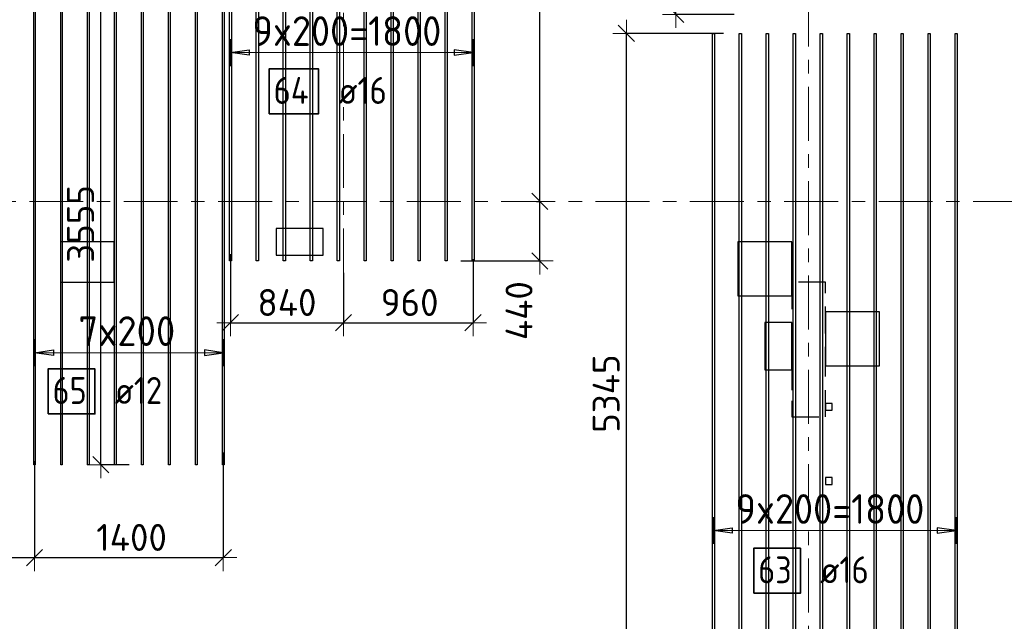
# Model space of a CAD drawing. Header units: metres. Extents: x -38 to 98, y -15 to 19.
# Tile 28 of 64: x 49.1 to 56.4, y 4.28 to 8.75. Entities that reach past the tile are written whole.
import ezdxf

# ---------------------------------------------------------------- set-up
doc = ezdxf.new("R2010")
doc.units = ezdxf.units.M
doc.header["$PDMODE"] = 65
for name, pattern in [('______11', [0.5, 0.4, -0.05, 0, -0.05]), ('______2', [0.27, 0.2, -0.07]), ('______5', [1.1, 0.8, -0.1, 0.1, -0.1])]:
    doc.linetypes.add(name, pattern=pattern)
for name, color, linetype, lineweight in [('XR$2$Осевая линия (1)', 7, '______5', 13), ('XR$3$Перекрытие (1)', 7, 'Continuous', 35), ('XR$3$Размерная линия (1)', 7, 'Continuous', 13), ('XR$5$Стена (1)', 7, 'Continuous', 35)]:
    doc.layers.add(name, color=color, linetype=linetype, lineweight=lineweight)
doc.layers.add('XR$3$Арм.стержн.Доп. Арм. верхн.зоны У', color=7, linetype='Continuous', lineweight=35, true_color=0x739641)
doc.styles.add('ISOCPEUR', font='txt')
doc.dimstyles.new('DIMSTYLE_3', dxfattribs={"dimtxt": 0.2, "dimasz": 0.2, "dimexe": 0, "dimexo": 0, "dimgap": 0.1, "dimtad": 2, "dimdec": 0, "dimlfac": 1000, "dimrnd": 5, "dimzin": 12, "dimdsep": 46, "dimtxsty": 'ISOCPEUR', "dimblk1": 'ALL_ML_STRICH', "dimblk2": 'ALL_ML_STRICH', "dimsah": 1, "dimcen": 0, "dimclrd": 7, "dimclre": 256, "dimclrt": 7, "dimadec": 0, "dimazin": 0, "dimtfac": 1, "dimtdec": 0, "dimtix": 1, "dimtmove": 2, "dimatfit": 3, "dimfxl": 0, "dimtzin": 0, "dimlwd": 0, "dimlwe": -3, "dimarcsym": 0})
doc.dimstyles.new('DIMSTYLE_7', dxfattribs={"dimtxt": 0.2, "dimasz": 0.2, "dimexe": 0, "dimexo": 0, "dimgap": 0.1, "dimtad": 2, "dimdec": 0, "dimlfac": 1000, "dimrnd": 5, "dimzin": 12, "dimdsep": 46, "dimtxsty": 'ISOCPEUR', "dimblk1": 'ALL_ML_STRICH', "dimblk2": 'ALL_ML_STRICH', "dimsah": 1, "dimcen": 0, "dimclrd": 7, "dimclre": 256, "dimclrt": 7, "dimadec": 0, "dimazin": 0, "dimtfac": 1, "dimtdec": 0, "dimtix": 1, "dimtmove": 2, "dimatfit": 3, "dimfxl": 0, "dimtvp": 1.2, "dimtzin": 0, "dimlwd": 0, "dimlwe": -3, "dimarcsym": 0})

# ---------------------------------------------------------------- blocks, each defined once
blk = doc.blocks.new('ALL_ML_STRICH')
at = {"color": 0, "linetype": 'ByBlock', "lineweight": -2}
for p, q in [((0, -0.5), (0, 0.5)), ((-1, 0), (0.5, 0)), ((-0.3, -0.3), (0.3, 0.3))]:
    blk.add_line(p, q, dxfattribs=at)
blk = doc.blocks.new('*D176')
at = {"layer": 'DEFPOINTS', "color": 7, "linetype": 'Continuous', "lineweight": 13, "transparency": 33554687}
for p in [(54.3382, 8.6469), (53.5983, 3.3), (53.9455, 3.3)]:
    blk.add_point(p, dxfattribs=at)
at = {"layer": 'XR$3$Размерная линия (1)', "color": 9, "linetype": 'Continuous', "lineweight": -2, "true_color": 0xc7c7c7, "transparency": 33554687}
for p, q in [((54.3182, 8.6469), (53.5983, 8.6469)), ((53.9255, 3.3), (53.5983, 3.3))]:
    blk.add_line(p, q, dxfattribs=at)
at = {"layer": 'XR$3$Размерная линия (1)', "color": 7, "linetype": 'Continuous', "lineweight": -2, "transparency": 33554687}
blk.add_line((53.5983, 3.3), (53.5983, 8.6469), dxfattribs=at)
at = {"layer": 'XR$3$Размерная линия (1)', "color": 7, "linetype": 'Continuous', "lineweight": 13, "transparency": 33554687, "xscale": 0.2, "yscale": 0.2, "zscale": 0.2}
for p, rotation in [((53.5983, 8.6469), 90), ((53.5983, 3.3), 270)]:
    blk.add_blockref('ALL_ML_STRICH', p, dxfattribs=dict(at, rotation=rotation))
at = {"layer": 'XR$3$Размерная линия (1)', "color": 7, "linetype": 'Continuous', "lineweight": 13, "transparency": 33554687, "insert": (53.4483, 5.9734), "char_height": 0.2, "width": 0.8, "attachment_point": 5, "rotation": 90, "style": 'ISOCPEUR'}
blk.add_mtext('\\A1;{5345}', dxfattribs=at)
blk = doc.blocks.new('*D192')
at = {"layer": 'DEFPOINTS', "color": 7, "linetype": 'Continuous', "lineweight": 13, "transparency": 33554687}
for p in [(49.9143, 9), (49.6999, 5.4457), (49.9308, 5.4457)]:
    blk.add_point(p, dxfattribs=at)
at = {"layer": 'XR$3$Размерная линия (1)', "color": 9, "linetype": 'Continuous', "lineweight": -2, "true_color": 0xc7c7c7, "transparency": 33554687}
for p, q in [((49.8943, 9), (49.6999, 9)), ((49.9108, 5.4457), (49.6999, 5.4457))]:
    blk.add_line(p, q, dxfattribs=at)
at = {"layer": 'XR$3$Размерная линия (1)', "color": 7, "linetype": 'Continuous', "lineweight": -2, "transparency": 33554687}
blk.add_line((49.6999, 5.4457), (49.6999, 9), dxfattribs=at)
at = {"layer": 'XR$3$Размерная линия (1)', "color": 7, "linetype": 'Continuous', "lineweight": 13, "transparency": 33554687, "xscale": 0.2, "yscale": 0.2, "zscale": 0.2}
for p, rotation in [((49.6999, 9), 90), ((49.6999, 5.4457), 270)]:
    blk.add_blockref('ALL_ML_STRICH', p, dxfattribs=dict(at, rotation=rotation))
at = {"layer": 'XR$3$Размерная линия (1)', "color": 7, "linetype": 'Continuous', "lineweight": 13, "transparency": 33554687, "insert": (49.5499, 7.2329), "char_height": 0.2, "width": 0.8, "attachment_point": 5, "rotation": 90, "style": 'ISOCPEUR'}
blk.add_mtext('\\A1;{3555}', dxfattribs=at)
blk = doc.blocks.new('*D194')
at = {"layer": 'DEFPOINTS', "color": 7, "linetype": 'Continuous', "lineweight": 13, "transparency": 33554687}
for p in [(52.9126, 7.4), (52.3514, 6.9582), (52.9563, 6.9582)]:
    blk.add_point(p, dxfattribs=at)
at = {"layer": 'XR$3$Размерная линия (1)', "color": 9, "linetype": 'Continuous', "lineweight": -2, "true_color": 0xc7c7c7, "transparency": 33554687}
for p, q in [((52.9326, 7.4), (52.9563, 7.4)), ((52.3714, 6.9582), (52.9563, 6.9582))]:
    blk.add_line(p, q, dxfattribs=at)
at = {"layer": 'XR$3$Размерная линия (1)', "color": 7, "linetype": 'Continuous', "lineweight": -2, "transparency": 33554687}
blk.add_line((52.9563, 6.9582), (52.9563, 7.4), dxfattribs=at)
at = {"layer": 'XR$3$Размерная линия (1)', "color": 7, "linetype": 'Continuous', "lineweight": 13, "transparency": 33554687, "xscale": 0.2, "yscale": 0.2, "zscale": 0.2}
for p, rotation in [((52.9563, 7.4), 90), ((52.9563, 6.9582), 270)]:
    blk.add_blockref('ALL_ML_STRICH', p, dxfattribs=dict(at, rotation=rotation))
at = {"layer": 'XR$3$Размерная линия (1)', "color": 7, "linetype": 'Continuous', "lineweight": 13, "transparency": 33554687, "insert": (52.8022, 6.5893), "char_height": 0.2, "width": 0.6, "attachment_point": 5, "rotation": 90, "style": 'ISOCPEUR'}
blk.add_mtext('\\A1;{440}', dxfattribs=at)
blk = doc.blocks.new('*D195')
at = {"layer": 'DEFPOINTS', "color": 7, "linetype": 'Continuous', "lineweight": 13, "transparency": 33554687}
for p in [(52.3514, 11.5982), (52.9126, 7.4), (52.9563, 7.4)]:
    blk.add_point(p, dxfattribs=at)
at = {"layer": 'XR$3$Размерная линия (1)', "color": 9, "linetype": 'Continuous', "lineweight": -2, "true_color": 0xc7c7c7, "transparency": 33554687}
for p, q in [((52.3714, 11.5982), (52.9563, 11.5982)), ((52.9326, 7.4), (52.9563, 7.4))]:
    blk.add_line(p, q, dxfattribs=at)
at = {"layer": 'XR$3$Размерная линия (1)', "color": 7, "linetype": 'Continuous', "lineweight": -2, "transparency": 33554687}
blk.add_line((52.9563, 7.4), (52.9563, 11.5982), dxfattribs=at)
at = {"layer": 'XR$3$Размерная линия (1)', "color": 7, "linetype": 'Continuous', "lineweight": 13, "transparency": 33554687, "xscale": 0.2, "yscale": 0.2, "zscale": 0.2}
for p, rotation in [((52.9563, 11.5982), 90), ((52.9563, 7.4), 270)]:
    blk.add_blockref('ALL_ML_STRICH', p, dxfattribs=dict(at, rotation=rotation))
at = {"layer": 'XR$3$Размерная линия (1)', "color": 7, "linetype": 'Continuous', "lineweight": 13, "transparency": 33554687, "insert": (52.8063, 9.4991), "char_height": 0.2, "width": 0.8, "attachment_point": 5, "rotation": 90, "style": 'ISOCPEUR'}
blk.add_mtext('\\A1;{4200}', dxfattribs=at)
blk = doc.blocks.new('*D204')
at = {"layer": 'DEFPOINTS', "color": 7, "linetype": 'Continuous', "lineweight": 13, "transparency": 33554687}
for p in [(54.4309, 12.6876), (53.9655, 8.7876), (54.4177, 8.7876)]:
    blk.add_point(p, dxfattribs=at)
at = {"layer": 'XR$3$Размерная линия (1)', "color": 9, "linetype": 'Continuous', "lineweight": -2, "true_color": 0xc7c7c7, "transparency": 33554687}
for p, q in [((54.4109, 12.6876), (53.9655, 12.6876)), ((54.3977, 8.7876), (53.9655, 8.7876))]:
    blk.add_line(p, q, dxfattribs=at)
at = {"layer": 'XR$3$Размерная линия (1)', "color": 7, "linetype": 'Continuous', "lineweight": -2, "transparency": 33554687}
blk.add_line((53.9655, 8.7876), (53.9655, 12.6876), dxfattribs=at)
at = {"layer": 'XR$3$Размерная линия (1)', "color": 7, "linetype": 'Continuous', "lineweight": 13, "transparency": 33554687, "xscale": 0.2, "yscale": 0.2, "zscale": 0.2}
for p, rotation in [((53.9655, 12.6876), 90), ((53.9655, 8.7876), 270)]:
    blk.add_blockref('ALL_ML_STRICH', p, dxfattribs=dict(at, rotation=rotation))
at = {"layer": 'XR$3$Размерная линия (1)', "color": 7, "linetype": 'Continuous', "lineweight": 13, "transparency": 33554687, "insert": (53.8155, 10.7476), "char_height": 0.2, "width": 0.8, "attachment_point": 5, "rotation": 90, "style": 'ISOCPEUR'}
blk.add_mtext('\\A1;{3900}', dxfattribs=at)
blk = doc.blocks.new('*D208')
at = {"layer": 'DEFPOINTS', "color": 7, "linetype": 'Continuous', "lineweight": 13, "transparency": 33554687}
for p in [(49.2083, 5.4912), (48.15, 5.3511), (48.15, 4.7562)]:
    blk.add_point(p, dxfattribs=at)
at = {"layer": 'XR$3$Размерная линия (1)', "color": 9, "linetype": 'Continuous', "lineweight": -2, "true_color": 0xc7c7c7, "transparency": 33554687}
for p, q in [((49.2083, 5.4712), (49.2083, 4.7562)), ((48.15, 5.3311), (48.15, 4.7562))]:
    blk.add_line(p, q, dxfattribs=at)
at = {"layer": 'XR$3$Размерная линия (1)', "color": 7, "linetype": 'Continuous', "lineweight": -2, "transparency": 33554687}
blk.add_line((48.15, 4.7562), (49.2083, 4.7562), dxfattribs=at)
at = {"layer": 'XR$3$Размерная линия (1)', "color": 7, "linetype": 'Continuous', "lineweight": 13, "transparency": 33554687, "xscale": 0.2, "yscale": 0.2, "zscale": 0.2, "rotation": 180}
blk.add_blockref('ALL_ML_STRICH', (48.15, 4.7562), dxfattribs=at)
at = {"layer": 'XR$3$Размерная линия (1)', "color": 7, "linetype": 'Continuous', "lineweight": 13, "transparency": 33554687, "xscale": 0.2, "yscale": 0.2, "zscale": 0.2}
blk.add_blockref('ALL_ML_STRICH', (49.2083, 4.7562), dxfattribs=at)
at = {"layer": 'XR$3$Размерная линия (1)', "color": 7, "linetype": 'Continuous', "lineweight": 13, "transparency": 33554687, "insert": (48.7091, 4.9062), "char_height": 0.2, "width": 0.8, "attachment_point": 5, "style": 'ISOCPEUR'}
blk.add_mtext('\\A1;{1060}', dxfattribs=at)
blk = doc.blocks.new('*D209')
at = {"layer": 'DEFPOINTS', "color": 7, "linetype": 'Continuous', "lineweight": 13, "transparency": 33554687}
for p in [(50.6083, 5.5569), (49.2083, 5.4912), (49.2083, 4.7562)]:
    blk.add_point(p, dxfattribs=at)
at = {"layer": 'XR$3$Размерная линия (1)', "color": 9, "linetype": 'Continuous', "lineweight": -2, "true_color": 0xc7c7c7, "transparency": 33554687}
for p, q in [((50.6083, 5.5369), (50.6083, 4.7562)), ((49.2083, 5.4712), (49.2083, 4.7562))]:
    blk.add_line(p, q, dxfattribs=at)
at = {"layer": 'XR$3$Размерная линия (1)', "color": 7, "linetype": 'Continuous', "lineweight": -2, "transparency": 33554687}
blk.add_line((49.2083, 4.7562), (50.6083, 4.7562), dxfattribs=at)
at = {"layer": 'XR$3$Размерная линия (1)', "color": 7, "linetype": 'Continuous', "lineweight": 13, "transparency": 33554687, "xscale": 0.2, "yscale": 0.2, "zscale": 0.2, "rotation": 180}
blk.add_blockref('ALL_ML_STRICH', (49.2083, 4.7562), dxfattribs=at)
at = {"layer": 'XR$3$Размерная линия (1)', "color": 7, "linetype": 'Continuous', "lineweight": 13, "transparency": 33554687, "xscale": 0.2, "yscale": 0.2, "zscale": 0.2}
blk.add_blockref('ALL_ML_STRICH', (50.6083, 4.7562), dxfattribs=at)
at = {"layer": 'XR$3$Размерная линия (1)', "color": 7, "linetype": 'Continuous', "lineweight": 13, "transparency": 33554687, "insert": (49.9283, 4.9062), "char_height": 0.2, "width": 0.8, "attachment_point": 5, "style": 'ISOCPEUR'}
blk.add_mtext('\\A1;{1400}', dxfattribs=at)
blk = doc.blocks.new('*D210')
at = {"layer": 'DEFPOINTS', "color": 7, "linetype": 'Continuous', "lineweight": 13, "transparency": 33554687}
for p in [(50.6614, 7.0292), (51.5, 6.8891), (50.6614, 6.4995)]:
    blk.add_point(p, dxfattribs=at)
at = {"layer": 'XR$3$Размерная линия (1)', "color": 9, "linetype": 'Continuous', "lineweight": -2, "true_color": 0xc7c7c7, "transparency": 33554687}
for p, q in [((50.6614, 7.0092), (50.6614, 6.4995)), ((51.5, 6.8691), (51.5, 6.4995))]:
    blk.add_line(p, q, dxfattribs=at)
at = {"layer": 'XR$3$Размерная линия (1)', "color": 7, "linetype": 'Continuous', "lineweight": -2, "transparency": 33554687}
blk.add_line((50.6614, 6.4995), (51.5, 6.4995), dxfattribs=at)
at = {"layer": 'XR$3$Размерная линия (1)', "color": 7, "linetype": 'Continuous', "lineweight": 13, "transparency": 33554687, "xscale": 0.2, "yscale": 0.2, "zscale": 0.2, "rotation": 180}
blk.add_blockref('ALL_ML_STRICH', (50.6614, 6.4995), dxfattribs=at)
at = {"layer": 'XR$3$Размерная линия (1)', "color": 7, "linetype": 'Continuous', "lineweight": 13, "transparency": 33554687, "xscale": 0.2, "yscale": 0.2, "zscale": 0.2}
blk.add_blockref('ALL_ML_STRICH', (51.5, 6.4995), dxfattribs=at)
at = {"layer": 'XR$3$Размерная линия (1)', "color": 7, "linetype": 'Continuous', "lineweight": 13, "transparency": 33554687, "insert": (51.0807, 6.6495), "char_height": 0.2, "width": 0.6, "attachment_point": 5, "style": 'ISOCPEUR'}
blk.add_mtext('\\A1;{840}', dxfattribs=at)
blk = doc.blocks.new('*D211')
at = {"layer": 'DEFPOINTS', "color": 7, "linetype": 'Continuous', "lineweight": 13, "transparency": 33554687}
for p in [(52.4614, 6.9919), (51.5, 6.8891), (51.5, 6.4995)]:
    blk.add_point(p, dxfattribs=at)
at = {"layer": 'XR$3$Размерная линия (1)', "color": 9, "linetype": 'Continuous', "lineweight": -2, "true_color": 0xc7c7c7, "transparency": 33554687}
for p, q in [((52.4614, 6.9719), (52.4614, 6.4995)), ((51.5, 6.8691), (51.5, 6.4995))]:
    blk.add_line(p, q, dxfattribs=at)
at = {"layer": 'XR$3$Размерная линия (1)', "color": 7, "linetype": 'Continuous', "lineweight": -2, "transparency": 33554687}
blk.add_line((51.5, 6.4995), (52.4614, 6.4995), dxfattribs=at)
at = {"layer": 'XR$3$Размерная линия (1)', "color": 7, "linetype": 'Continuous', "lineweight": 13, "transparency": 33554687, "xscale": 0.2, "yscale": 0.2, "zscale": 0.2, "rotation": 180}
blk.add_blockref('ALL_ML_STRICH', (51.5, 6.4995), dxfattribs=at)
at = {"layer": 'XR$3$Размерная линия (1)', "color": 7, "linetype": 'Continuous', "lineweight": 13, "transparency": 33554687, "xscale": 0.2, "yscale": 0.2, "zscale": 0.2}
blk.add_blockref('ALL_ML_STRICH', (52.4614, 6.4995), dxfattribs=at)
at = {"layer": 'XR$3$Размерная линия (1)', "color": 7, "linetype": 'Continuous', "lineweight": 13, "transparency": 33554687, "insert": (51.9907, 6.6495), "char_height": 0.2, "width": 0.6, "attachment_point": 5, "style": 'ISOCPEUR'}
blk.add_mtext('\\A1;{960}', dxfattribs=at)

msp = doc.modelspace()

# ---------------------------------------------------------------- linework, layer by layer
at = {"layer": 'XR$2$Осевая линия (1)', "color": 253, "linetype": '______11', "lineweight": 13, "true_color": 0xa0a0a0, "transparency": 33554687}
for p, q in [((51.5, 6.8), (51.5, 18.35)), ((54.95, -2.65), (54.95, 8.98)), ((-2.63, 7.4), (62.6, 7.4))]:
    msp.add_line(p, q, dxfattribs=at)
at = {"layer": 'XR$3$Арм.стержн.Доп. Арм. верхн.зоны У', "color": 253, "linetype": 'Continuous', "lineweight": -3, "true_color": 0xa0a0a0, "transparency": 33554687}
for p, q in [((50.6614, 8.5039), (50.6614, 8.6039)), ((52.4614, 8.5039), (52.4614, 8.6039)), ((50.6614, 8.5039), (50.6614, 8.4039)), ((52.4614, 8.5039), (52.4614, 8.4039)), ((49.2083, 6.2772), (49.2083, 6.3772)), ((50.6083, 6.2772), (50.6083, 6.3772)), ((49.2083, 6.2772), (49.2083, 6.1772)), ((50.6083, 6.2772), (50.6083, 6.1772)), ((54.2443, 4.9575), (54.2443, 5.0575)), ((56.0443, 4.9575), (56.0443, 5.0575)), ((54.2443, 4.9575), (54.2443, 4.8575)), ((56.0443, 4.9575), (56.0443, 4.8575))]:
    msp.add_line(p, q, dxfattribs=at)
at = {"layer": 'XR$3$Арм.стержн.Доп. Арм. верхн.зоны У', "color": 7, "linetype": 'Continuous', "lineweight": 25, "transparency": 33554687}
for p, q in [((50.6614, 8.5039), (50.8014, 8.5239)), ((50.8014, 8.4839), (50.6614, 8.5039)), ((50.8014, 8.5239), (50.8014, 8.4839)), ((52.4614, 8.5039), (52.3214, 8.5239)), ((52.3214, 8.5239), (52.3214, 8.4839)), ((52.3214, 8.4839), (52.4614, 8.5039)), ((49.2083, 6.2772), (49.3483, 6.2972)), ((49.3483, 6.2972), (49.3483, 6.2572)), ((50.6083, 6.2772), (50.4683, 6.2972)), ((50.4683, 6.2972), (50.4683, 6.2572)), ((49.3483, 6.2572), (49.2083, 6.2772)), ((50.4683, 6.2572), (50.6083, 6.2772)), ((54.2443, 4.9575), (54.3843, 4.9775)), ((54.3843, 4.9775), (54.3843, 4.9375)), ((56.0443, 4.9575), (55.9043, 4.9775)), ((55.9043, 4.9775), (55.9043, 4.9375)), ((54.3843, 4.9375), (54.2443, 4.9575)), ((55.9043, 4.9375), (56.0443, 4.9575))]:
    msp.add_line(p, q, dxfattribs=at)
at = {"layer": 'XR$3$Арм.стержн.Доп. Арм. верхн.зоны У', "color": 7, "linetype": 'Continuous', "lineweight": 13, "transparency": 33554687}
for p, q in [((50.6614, 8.5039), (50.6614, 8.5039)), ((52.4614, 8.5039), (52.4614, 8.5039)), ((49.2083, 6.2772), (49.2083, 6.2772)), ((50.6083, 6.2772), (50.6083, 6.2772)), ((54.2443, 4.9575), (54.2443, 4.9575)), ((56.0443, 4.9575), (56.0443, 4.9575))]:
    msp.add_line(p, q, dxfattribs=at)
at = {"layer": 'XR$3$Арм.стержн.Доп. Арм. верхн.зоны У', "color": 7, "linetype": 'Continuous', "lineweight": 25, "transparency": 33554687}
for points in [[(50.6694, 11.5982), (50.6694, 6.9582), (50.6534, 6.9582), (50.6534, 11.5982), (50.6694, 11.5982)], [(50.8694, 11.5982), (50.8694, 6.9582), (50.8534, 6.9582), (50.8534, 11.5982), (50.8694, 11.5982)], [(51.0694, 11.5982), (51.0694, 6.9582), (51.0534, 6.9582), (51.0534, 11.5982), (51.0694, 11.5982)], [(51.2694, 11.5982), (51.2694, 6.9582), (51.2534, 6.9582), (51.2534, 11.5982), (51.2694, 11.5982)], [(51.4694, 11.5982), (51.4694, 6.9582), (51.4534, 6.9582), (51.4534, 11.5982), (51.4694, 11.5982)], [(51.6694, 11.5982), (51.6694, 6.9582), (51.6534, 6.9582), (51.6534, 11.5982), (51.6694, 11.5982)], [(51.8694, 11.5982), (51.8694, 6.9582), (51.8534, 6.9582), (51.8534, 11.5982), (51.8694, 11.5982)], [(52.0694, 11.5982), (52.0694, 6.9582), (52.0534, 6.9582), (52.0534, 11.5982), (52.0694, 11.5982)], [(52.2694, 11.5982), (52.2694, 6.9582), (52.2534, 6.9582), (52.2534, 11.5982), (52.2694, 11.5982)], [(52.4694, 11.5982), (52.4694, 6.9582), (52.4534, 6.9582), (52.4534, 11.5982), (52.4694, 11.5982)], [(54.2523, 8.6469), (54.2523, 0.8469), (54.2363, 0.8469), (54.2363, 8.6469), (54.2523, 8.6469)], [(54.4523, 8.6469), (54.4523, 0.8469), (54.4363, 0.8469), (54.4363, 8.6469), (54.4523, 8.6469)], [(54.6523, 8.6469), (54.6523, 0.8469), (54.6363, 0.8469), (54.6363, 8.6469), (54.6523, 8.6469)], [(54.8523, 8.6469), (54.8523, 0.8469), (54.8363, 0.8469), (54.8363, 8.6469), (54.8523, 8.6469)], [(55.0523, 8.6469), (55.0523, 0.8469), (55.0363, 0.8469), (55.0363, 8.6469), (55.0523, 8.6469)], [(55.2523, 8.6469), (55.2523, 0.8469), (55.2363, 0.8469), (55.2363, 8.6469), (55.2523, 8.6469)], [(55.4523, 8.6469), (55.4523, 0.8469), (55.4363, 0.8469), (55.4363, 8.6469), (55.4523, 8.6469)], [(55.6523, 8.6469), (55.6523, 0.8469), (55.6363, 0.8469), (55.6363, 8.6469), (55.6523, 8.6469)], [(55.8523, 8.6469), (55.8523, 0.8469), (55.8363, 0.8469), (55.8363, 8.6469), (55.8523, 8.6469)], [(56.0523, 8.6469), (56.0523, 0.8469), (56.0363, 0.8469), (56.0363, 8.6469), (56.0523, 8.6469)]]:
    msp.add_lwpolyline(points, dxfattribs=at)
at = {"layer": 'XR$3$Арм.стержн.Доп. Арм. верхн.зоны У', "color": 34, "linetype": 'Continuous', "lineweight": 25, "transparency": 33554687}
for points in [[(49.2143, 10.0857), (49.2143, 5.4457), (49.2023, 5.4457), (49.2023, 10.0857), (49.2143, 10.0857)], [(49.4143, 10.0857), (49.4143, 5.4457), (49.4023, 5.4457), (49.4023, 10.0857), (49.4143, 10.0857)], [(49.6143, 10.0857), (49.6143, 5.4457), (49.6023, 5.4457), (49.6023, 10.0857), (49.6143, 10.0857)], [(49.8143, 10.0857), (49.8143, 5.4457), (49.8023, 5.4457), (49.8023, 10.0857), (49.8143, 10.0857)], [(50.0143, 10.0857), (50.0143, 5.4457), (50.0023, 5.4457), (50.0023, 10.0857), (50.0143, 10.0857)], [(50.2143, 10.0857), (50.2143, 5.4457), (50.2023, 5.4457), (50.2023, 10.0857), (50.2143, 10.0857)], [(50.4143, 10.0857), (50.4143, 5.4457), (50.4023, 5.4457), (50.4023, 10.0857), (50.4143, 10.0857)], [(50.6143, 10.0857), (50.6143, 5.4457), (50.6023, 5.4457), (50.6023, 10.0857), (50.6143, 10.0857)]]:
    msp.add_lwpolyline(points, dxfattribs=at)
at = {"layer": 'XR$3$Арм.стержн.Доп. Арм. верхн.зоны У', "color": 7, "linetype": 'Continuous', "lineweight": 13, "transparency": 33554687}
for points in [[(50.6614, 8.5039), (50.6754, 8.5039), (50.6754, 8.5039), (52.4614, 8.5039)], [(49.2083, 6.2772), (49.3853, 6.2772), (49.3853, 6.2772), (50.6083, 6.2772)], [(54.2443, 4.9575), (54.2583, 4.9575), (54.2583, 4.9575), (56.0443, 4.9575)]]:
    msp.add_lwpolyline(points, dxfattribs=at)
at = {"layer": 'XR$3$Арм.стержн.Доп. Арм. верхн.зоны У', "color": 7, "linetype": 'Continuous', "lineweight": 35, "transparency": 33554687}
for points in [[(50.9484, 8.0501), (51.3151, 8.0501), (51.3151, 8.3834), (50.9484, 8.3834), (50.9484, 8.0501)], [(49.3093, 5.8233), (49.6559, 5.8233), (49.6559, 6.1567), (49.3093, 6.1567), (49.3093, 5.8233)], [(54.5432, 4.4926), (54.8898, 4.4926), (54.8898, 4.826), (54.5432, 4.826), (54.5432, 4.4926)]]:
    msp.add_lwpolyline(points, dxfattribs=at)
at = {"layer": 'XR$3$Перекрытие (1)', "color": 7, "linetype": 'Continuous', "lineweight": 25, "transparency": 33554687}
for p, q in [((51, 7.2), (51, 7)), ((51.35, 7.2), (51, 7.2)), ((51.35, 7), (51.35, 7.2)), ((49.4, 7.1), (49.4, 6.8)), ((49.8, 7.1), (49.4, 7.1)), ((49.8, 6.8), (49.8, 7.1)), ((54.425, 7.1), (54.425, 6.7)), ((54.825, 7.1), (54.425, 7.1)), ((54.825, 6.7), (54.825, 7.1)), ((51, 7), (51.35, 7)), ((49.4, 6.8), (49.8, 6.8)), ((54.425, 6.7), (54.825, 6.7)), ((55.075, 6.58), (55.075, 6.18)), ((55.475, 6.58), (55.075, 6.58)), ((55.475, 6.18), (55.475, 6.58)), ((54.625, 6.5), (54.625, 6.15)), ((54.825, 6.5), (54.625, 6.5)), ((54.825, 6.15), (54.825, 6.5)), ((54.625, 6.15), (54.825, 6.15)), ((55.075, 6.18), (55.475, 6.18)), ((55.075, 5.9), (55.075, 5.85)), ((55.125, 5.9), (55.075, 5.9)), ((55.075, 5.85), (55.125, 5.85)), ((55.125, 5.85), (55.125, 5.9)), ((55.075, 5.35), (55.075, 5.3)), ((55.125, 5.35), (55.075, 5.35)), ((55.125, 5.3), (55.125, 5.35)), ((55.075, 5.3), (55.125, 5.3))]:
    msp.add_line(p, q, dxfattribs=at)
at = {"layer": 'XR$5$Стена (1)', "color": 253, "linetype": '______2', "lineweight": -3, "true_color": 0xa0a0a0, "transparency": 33554687}
for p, q in [((55.075, 6.8), (54.825, 6.8)), ((54.825, 6.8), (54.825, 5.92)), ((55.075, 6.12), (55.075, 6.8)), ((55.075, 5.8), (55.075, 6.12)), ((54.825, 5.92), (54.825, 5.8)), ((54.825, 5.8), (55.075, 5.8))]:
    msp.add_line(p, q, dxfattribs=at)

# ---------------------------------------------------------------- texts
at = {"layer": 'XR$3$Арм.стержн.Доп. Арм. верхн.зоны У', "color": 7, "linetype": 'Continuous', "lineweight": 13, "transparency": 33554687, "char_height": 0.22, "attachment_point": 7, "style": 'ISOCPEUR'}
for s, insert, width in [('\\W0.94;9x200=1800', (50.8244, 8.5539), 1.59871), ('\\W0.95;7x200', (49.5343, 6.3272), 0.873359), ('\\W0.94;9x200=1800', (54.4073, 5.0075), 1.59871)]:
    msp.add_mtext(s, dxfattribs=dict(at, insert=insert, width=width))
at = {"layer": 'XR$3$Арм.стержн.Доп. Арм. верхн.зоны У', "color": 7, "linetype": 'Continuous', "lineweight": 25, "transparency": 33554687, "char_height": 0.2, "attachment_point": 7, "style": 'ISOCPEUR'}
for s, insert, width in [('\\W0.88;64', (50.9817, 8.1234), 0.387995), ('\\W0.89; ø16 ', (51.3484, 8.1234), 0.749105), ('\\W0.87;65', (49.3426, 5.8967), 0.367208), ('\\W0.89; ø12 ', (49.6893, 5.8967), 0.749105), ('\\W0.87;63', (54.5765, 4.566), 0.367208), ('\\W0.89; ø16 ', (54.9232, 4.566), 0.749105)]:
    msp.add_mtext(s, dxfattribs=dict(at, insert=insert, width=width))

# ---------------------------------------------------------------- dimensions: what is measured, and where the dimension line sits
at = {"layer": 'XR$3$Размерная линия (1)', "color": 7, "linetype": 'Continuous', "lineweight": 13, "transparency": 33554687}
for base, p1, p2, dimstyle, picture, middle in [((53.9655, 12.6876), (54.3977, 8.7876), (54.4109, 12.6876), 'DIMSTYLE_3', '*D204', (53.8155, 10.7476)), ((52.9563, 11.5982), (52.9326, 7.4), (52.3714, 11.5982), 'DIMSTYLE_3', '*D195', (52.8063, 9.4991)), ((49.6999, 9), (49.9108, 5.4457), (49.8943, 9), 'DIMSTYLE_3', '*D192', (49.5499, 7.2329)), ((53.5983, 8.6469), (53.9255, 3.3), (54.3182, 8.6469), 'DIMSTYLE_3', '*D176', (53.4483, 5.9734)), ((52.9563, 7.4), (52.3714, 6.9582), (52.9326, 7.4), 'DIMSTYLE_7', '*D194', (52.8022, 6.5893))]:
    dim = msp.add_linear_dim(base=base, p1=p1, p2=p2, angle=90, dimstyle=dimstyle, override={"dimpost": '<>', "dimclrd": 7, "dimclre": 9, "dimclrt": 7, "dimlwd": 0, "dimlwe": 65533}, dxfattribs=at)
    dim.commit()
    dim.dimension.update_dxf_attribs({"geometry": picture, "text_midpoint": middle, "dimtype": 160})
for base, p1, p2, picture, middle in [((51.5, 6.4995), (50.6614, 7.0092), (51.5, 6.8691), '*D210', (51.0807, 6.6495)), ((52.4614, 6.4995), (51.5, 6.8691), (52.4614, 6.9719), '*D211', (51.9907, 6.6495)), ((50.6083, 4.7562), (49.2083, 5.4712), (50.6083, 5.5369), '*D209', (49.9283, 4.9062)), ((49.2083, 4.7562), (48.15, 5.3311), (49.2083, 5.4712), '*D208', (48.7091, 4.9062))]:
    dim = msp.add_linear_dim(base=base, p1=p1, p2=p2, dimstyle='DIMSTYLE_3', override={"dimpost": '<>', "dimclrd": 7, "dimclre": 9, "dimclrt": 7, "dimlwd": 0, "dimlwe": 65533}, dxfattribs=at)
    dim.commit()
    dim.dimension.update_dxf_attribs({"geometry": picture, "text_midpoint": middle, "dimtype": 160})

doc.saveas('drawing.dxf')
